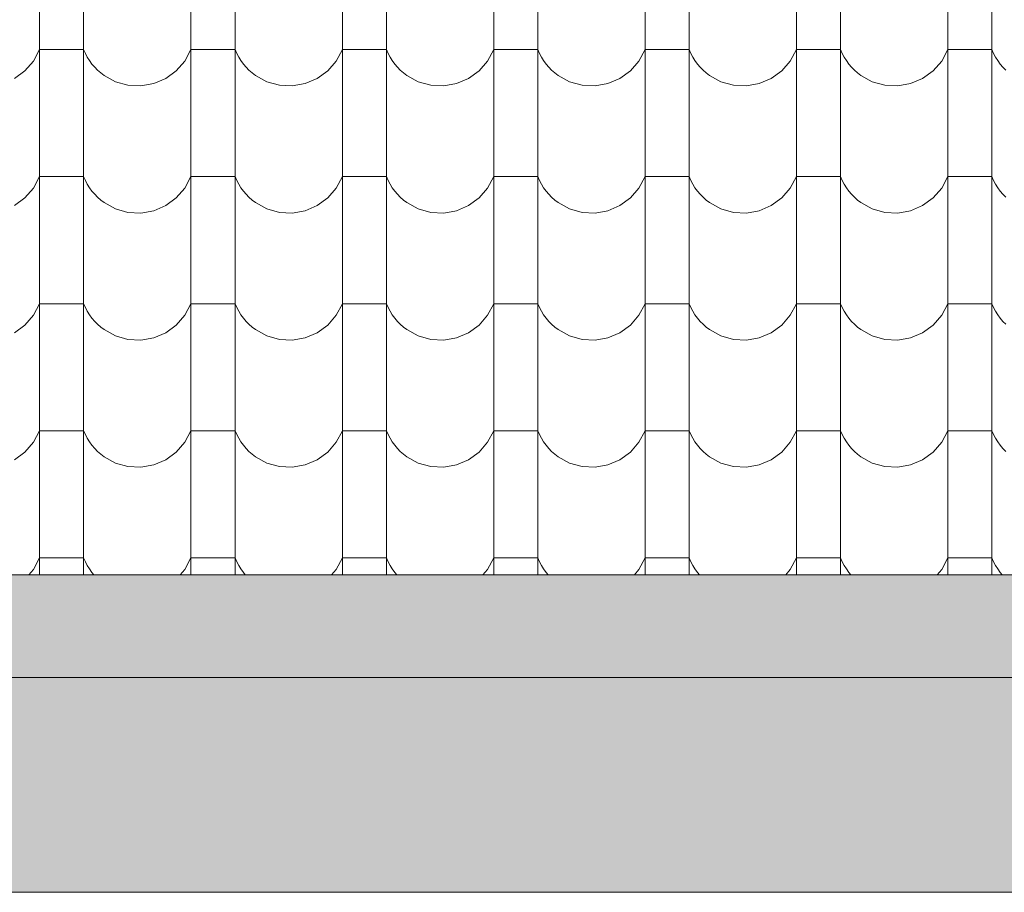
# Model space of a CAD drawing. Header units: millimetres. Extents: x -68772 to 137055, y -73300 to 19650.
# Tile 181 of 212: x 81665 to 83060, y -39255 to -38019. Entities that reach past the tile are written whole.
import ezdxf

# ---------------------------------------------------------------- set-up
doc = ezdxf.new("R2010")
doc.units = ezdxf.units.MM
doc.header["$MEASUREMENT"] = 0
doc.linetypes.add('Przerywana', pattern=[480, 240, -240])
for name, color, linetype, lineweight in [('Nowe_440-K Belki_Nr_pióra__1', 7, 'Continuous', 18), ('Nowe_810-G Ogólne_Nr_pióra__1', 7, 'Continuous', 18), ('Nowe_810-G Ogólne_Nr_pióra__22', 22, 'Continuous', 18), ('Nowe_810-G Ogólne_Nr_pióra__26', 13, 'Continuous', 18)]:
    doc.layers.add(name, color=color, linetype=linetype, lineweight=lineweight)

# ---------------------------------------------------------------- blocks, each defined once
blk = doc.blocks.new('*X46')
at = {"layer": 'Nowe_810-G Ogólne_Nr_pióra__26', "color": 13, "linetype": 'Continuous', "lineweight": 18}
for p, q in [((81693.3, -37990.5), (81693.3, -38170.6)), ((81755.7, -37990.5), (81755.7, -38170.6)), ((81907.8, -37990.5), (81907.8, -38170.6)), ((81970.2, -37990.5), (81970.2, -38170.6)), ((82122.3, -37990.5), (82122.3, -38170.6)), ((82184.7, -37990.5), (82184.7, -38170.6)), ((82336.8, -37990.5), (82336.8, -38170.6)), ((82399.2, -37990.5), (82399.2, -38170.6)), ((82551.3, -37990.5), (82551.3, -38170.6)), ((82613.7, -37990.5), (82613.7, -38170.6)), ((82765.8, -37990.5), (82765.8, -38170.6)), ((82828.2, -37990.5), (82828.2, -38170.6)), ((82980.3, -37990.5), (82980.3, -38170.6)), ((83042.7, -37990.5), (83042.7, -38170.6)), ((81684.6, -38077.1), (81693.3, -38060.8)), ((81724.5, -38060.8), (81693.3, -38060.8)), ((81755.7, -38060.8), (81724.5, -38060.8)), ((81755.7, -38060.8), (81758.1, -38066.2)), ((81899.1, -38077.1), (81907.8, -38060.8)), ((81939, -38060.8), (81907.8, -38060.8)), ((81970.2, -38060.8), (81939, -38060.8)), ((81970.2, -38060.8), (81972.6, -38066.2)), ((82113.6, -38077.1), (82122.3, -38060.8)), ((82153.5, -38060.8), (82122.3, -38060.8)), ((82184.7, -38060.8), (82153.5, -38060.8)), ((82184.7, -38060.8), (82187.1, -38066.2)), ((82328.1, -38077.1), (82336.8, -38060.8)), ((82368, -38060.8), (82336.8, -38060.8)), ((82399.2, -38060.8), (82368, -38060.8)), ((82399.2, -38060.8), (82401.6, -38066.2)), ((82542.6, -38077.1), (82551.3, -38060.8)), ((82582.5, -38060.8), (82551.3, -38060.8)), ((82613.7, -38060.8), (82582.5, -38060.8)), ((82613.7, -38060.8), (82616.1, -38066.2)), ((82757.1, -38077.1), (82765.8, -38060.8)), ((82797, -38060.8), (82765.8, -38060.8)), ((82828.2, -38060.8), (82797, -38060.8)), ((82828.2, -38060.8), (82830.6, -38066.2)), ((82971.6, -38077.1), (82980.3, -38060.8)), ((83011.5, -38060.8), (82980.3, -38060.8)), ((83042.7, -38060.8), (83011.5, -38060.8)), ((83042.7, -38060.8), (83045.1, -38066.2)), ((81672.5, -38091), (81684.6, -38077.1)), ((81758.1, -38066.2), (81760.9, -38071.5)), ((81760.9, -38071.5), (81764, -38076.5)), ((81764, -38076.5), (81767.5, -38081.3)), ((81887, -38091), (81899.1, -38077.1)), ((81972.6, -38066.2), (81975.4, -38071.5)), ((81975.4, -38071.5), (81978.5, -38076.5)), ((81978.5, -38076.5), (81982, -38081.3)), ((82101.5, -38091), (82113.6, -38077.1)), ((82187.1, -38066.2), (82189.9, -38071.5)), ((82189.9, -38071.5), (82193, -38076.5)), ((82193, -38076.5), (82196.5, -38081.3)), ((82316, -38091), (82328.1, -38077.1)), ((82401.6, -38066.2), (82404.4, -38071.5)), ((82404.4, -38071.5), (82407.5, -38076.5)), ((82407.5, -38076.5), (82411, -38081.3)), ((82530.5, -38091), (82542.6, -38077.1)), ((82616.1, -38066.2), (82618.9, -38071.5)), ((82618.9, -38071.5), (82622, -38076.5)), ((82622, -38076.5), (82625.5, -38081.3)), ((82745, -38091), (82757.1, -38077.1)), ((82830.6, -38066.2), (82833.4, -38071.5)), ((82833.4, -38071.5), (82836.5, -38076.5)), ((82836.5, -38076.5), (82840, -38081.3)), ((82959.5, -38091), (82971.6, -38077.1)), ((83045.1, -38066.2), (83047.9, -38071.5)), ((83047.9, -38071.5), (83051, -38076.5)), ((83051, -38076.5), (83054.5, -38081.3)), ((81657.6, -38101.9), (81672.5, -38091)), ((81767.5, -38081.3), (81771.3, -38085.8)), ((81771.3, -38085.8), (81775.4, -38090)), ((81775.4, -38090), (81779.9, -38093.9)), ((81872.1, -38101.9), (81887, -38091)), ((81982, -38081.3), (81985.8, -38085.8)), ((81985.8, -38085.8), (81989.9, -38090)), ((81989.9, -38090), (81994.4, -38093.9)), ((82086.6, -38101.9), (82101.5, -38091)), ((82196.5, -38081.3), (82200.3, -38085.8)), ((82200.3, -38085.8), (82204.4, -38090)), ((82204.4, -38090), (82208.9, -38093.9)), ((82301.1, -38101.9), (82316, -38091)), ((82411, -38081.3), (82414.8, -38085.8)), ((82414.8, -38085.8), (82418.9, -38090)), ((82418.9, -38090), (82423.4, -38093.9)), ((82515.6, -38101.9), (82530.5, -38091)), ((82625.5, -38081.3), (82629.3, -38085.8)), ((82629.3, -38085.8), (82633.4, -38090)), ((82633.4, -38090), (82637.9, -38093.9)), ((82730.1, -38101.9), (82745, -38091)), ((82840, -38081.3), (82843.8, -38085.8)), ((82843.8, -38085.8), (82847.9, -38090)), ((82847.9, -38090), (82852.4, -38093.9)), ((82944.6, -38101.9), (82959.5, -38091)), ((83054.5, -38081.3), (83058.3, -38085.8)), ((83058.3, -38085.8), (83062.4, -38090)), ((81779.9, -38093.9), (81784.6, -38097.5)), ((81784.6, -38097.5), (81800.8, -38106.4)), ((81855.1, -38109.1), (81872.1, -38101.9)), ((81994.4, -38093.9), (81999.1, -38097.5)), ((81999.1, -38097.5), (82015.3, -38106.4)), ((82069.6, -38109.1), (82086.6, -38101.9)), ((82208.9, -38093.9), (82213.6, -38097.5)), ((82213.6, -38097.5), (82229.8, -38106.4)), ((82284.1, -38109.1), (82301.1, -38101.9)), ((82423.4, -38093.9), (82428.1, -38097.5)), ((82428.1, -38097.5), (82444.3, -38106.4)), ((82498.6, -38109.1), (82515.6, -38101.9)), ((82637.9, -38093.9), (82642.6, -38097.5)), ((82642.6, -38097.5), (82658.8, -38106.4)), ((82713.1, -38109.1), (82730.1, -38101.9)), ((82852.4, -38093.9), (82857.1, -38097.5)), ((82857.1, -38097.5), (82873.3, -38106.4)), ((82927.6, -38109.1), (82944.6, -38101.9)), ((81800.8, -38106.4), (81818.5, -38111.4)), ((81818.5, -38111.4), (81836.9, -38112.4)), ((81836.9, -38112.4), (81855.1, -38109.1)), ((82015.3, -38106.4), (82033, -38111.4)), ((82033, -38111.4), (82051.4, -38112.4)), ((82051.4, -38112.4), (82069.6, -38109.1)), ((82229.8, -38106.4), (82247.5, -38111.4)), ((82247.5, -38111.4), (82265.9, -38112.4)), ((82265.9, -38112.4), (82284.1, -38109.1)), ((82444.3, -38106.4), (82462, -38111.4)), ((82462, -38111.4), (82480.4, -38112.4)), ((82480.4, -38112.4), (82498.6, -38109.1)), ((82658.8, -38106.4), (82676.5, -38111.4)), ((82676.5, -38111.4), (82694.9, -38112.4)), ((82694.9, -38112.4), (82713.1, -38109.1)), ((82873.3, -38106.4), (82891, -38111.4)), ((82891, -38111.4), (82909.4, -38112.4)), ((82909.4, -38112.4), (82927.6, -38109.1)), ((81693.3, -38170.6), (81693.3, -38350.6)), ((81755.7, -38170.6), (81755.7, -38350.6)), ((81907.8, -38170.6), (81907.8, -38350.6)), ((81970.2, -38170.6), (81970.2, -38350.6)), ((82122.3, -38170.6), (82122.3, -38350.6)), ((82184.7, -38170.6), (82184.7, -38350.6)), ((82336.8, -38170.6), (82336.8, -38350.6)), ((82399.2, -38170.6), (82399.2, -38350.6)), ((82551.3, -38170.6), (82551.3, -38350.6)), ((82613.7, -38170.6), (82613.7, -38350.6)), ((82765.8, -38170.6), (82765.8, -38350.6)), ((82828.2, -38170.6), (82828.2, -38350.6)), ((82980.3, -38170.6), (82980.3, -38350.6)), ((83042.7, -38170.6), (83042.7, -38350.6)), ((81684.6, -38257.1), (81693.3, -38240.8)), ((81724.5, -38240.8), (81693.3, -38240.8)), ((81755.7, -38240.8), (81724.5, -38240.8)), ((81755.7, -38240.8), (81758.1, -38246.3)), ((81899.1, -38257.1), (81907.8, -38240.8)), ((81939, -38240.8), (81907.8, -38240.8)), ((81970.2, -38240.8), (81939, -38240.8)), ((81970.2, -38240.8), (81972.6, -38246.3)), ((82113.6, -38257.1), (82122.3, -38240.8)), ((82153.5, -38240.8), (82122.3, -38240.8)), ((82184.7, -38240.8), (82153.5, -38240.8)), ((82184.7, -38240.8), (82187.1, -38246.3)), ((82328.1, -38257.1), (82336.8, -38240.8)), ((82368, -38240.8), (82336.8, -38240.8)), ((82399.2, -38240.8), (82368, -38240.8)), ((82399.2, -38240.8), (82401.6, -38246.3)), ((82542.6, -38257.1), (82551.3, -38240.8)), ((82582.5, -38240.8), (82551.3, -38240.8)), ((82613.7, -38240.8), (82582.5, -38240.8)), ((82613.7, -38240.8), (82616.1, -38246.3)), ((82757.1, -38257.1), (82765.8, -38240.8)), ((82797, -38240.8), (82765.8, -38240.8)), ((82828.2, -38240.8), (82797, -38240.8)), ((82828.2, -38240.8), (82830.6, -38246.3)), ((82971.6, -38257.1), (82980.3, -38240.8)), ((83011.5, -38240.8), (82980.3, -38240.8)), ((83042.7, -38240.8), (83011.5, -38240.8)), ((83042.7, -38240.8), (83045.1, -38246.3)), ((81672.5, -38271.1), (81684.6, -38257.1)), ((81758.1, -38246.3), (81760.9, -38251.5)), ((81760.9, -38251.5), (81764, -38256.5)), ((81764, -38256.5), (81767.5, -38261.3)), ((81887, -38271.1), (81899.1, -38257.1)), ((81972.6, -38246.3), (81975.4, -38251.5)), ((81975.4, -38251.5), (81978.5, -38256.5)), ((81978.5, -38256.5), (81982, -38261.3)), ((82101.5, -38271.1), (82113.6, -38257.1)), ((82187.1, -38246.3), (82189.9, -38251.5)), ((82189.9, -38251.5), (82193, -38256.5)), ((82193, -38256.5), (82196.5, -38261.3)), ((82316, -38271.1), (82328.1, -38257.1)), ((82401.6, -38246.3), (82404.4, -38251.5)), ((82404.4, -38251.5), (82407.5, -38256.5)), ((82407.5, -38256.5), (82411, -38261.3)), ((82530.5, -38271.1), (82542.6, -38257.1)), ((82616.1, -38246.3), (82618.9, -38251.5)), ((82618.9, -38251.5), (82622, -38256.5)), ((82622, -38256.5), (82625.5, -38261.3)), ((82745, -38271.1), (82757.1, -38257.1)), ((82830.6, -38246.3), (82833.4, -38251.5)), ((82833.4, -38251.5), (82836.5, -38256.5)), ((82836.5, -38256.5), (82840, -38261.3)), ((82959.5, -38271.1), (82971.6, -38257.1)), ((83045.1, -38246.3), (83047.9, -38251.5)), ((83047.9, -38251.5), (83051, -38256.5)), ((83051, -38256.5), (83054.5, -38261.3)), ((81657.6, -38281.9), (81672.5, -38271.1)), ((81767.5, -38261.3), (81771.3, -38265.8)), ((81771.3, -38265.8), (81775.4, -38270.1)), ((81775.4, -38270.1), (81779.9, -38274)), ((81872.1, -38281.9), (81887, -38271.1)), ((81982, -38261.3), (81985.8, -38265.8)), ((81985.8, -38265.8), (81989.9, -38270.1)), ((81989.9, -38270.1), (81994.4, -38274)), ((82086.6, -38281.9), (82101.5, -38271.1)), ((82196.5, -38261.3), (82200.3, -38265.8)), ((82200.3, -38265.8), (82204.4, -38270.1)), ((82204.4, -38270.1), (82208.9, -38274)), ((82301.1, -38281.9), (82316, -38271.1)), ((82411, -38261.3), (82414.8, -38265.8)), ((82414.8, -38265.8), (82418.9, -38270.1)), ((82418.9, -38270.1), (82423.4, -38274)), ((82515.6, -38281.9), (82530.5, -38271.1)), ((82625.5, -38261.3), (82629.3, -38265.8)), ((82629.3, -38265.8), (82633.4, -38270.1)), ((82633.4, -38270.1), (82637.9, -38274)), ((82730.1, -38281.9), (82745, -38271.1)), ((82840, -38261.3), (82843.8, -38265.8)), ((82843.8, -38265.8), (82847.9, -38270.1)), ((82847.9, -38270.1), (82852.4, -38274)), ((82944.6, -38281.9), (82959.5, -38271.1)), ((83054.5, -38261.3), (83058.3, -38265.8)), ((83058.3, -38265.8), (83062.4, -38270.1)), ((81779.9, -38274), (81784.6, -38277.6)), ((81784.6, -38277.6), (81800.8, -38286.5)), ((81800.8, -38286.5), (81818.5, -38291.5)), ((81855.1, -38289.2), (81872.1, -38281.9)), ((81994.4, -38274), (81999.1, -38277.6)), ((81999.1, -38277.6), (82015.3, -38286.5)), ((82015.3, -38286.5), (82033, -38291.5)), ((82069.6, -38289.2), (82086.6, -38281.9)), ((82208.9, -38274), (82213.6, -38277.6)), ((82213.6, -38277.6), (82229.8, -38286.5)), ((82229.8, -38286.5), (82247.5, -38291.5)), ((82284.1, -38289.2), (82301.1, -38281.9)), ((82423.4, -38274), (82428.1, -38277.6)), ((82428.1, -38277.6), (82444.3, -38286.5)), ((82444.3, -38286.5), (82462, -38291.5)), ((82498.6, -38289.2), (82515.6, -38281.9)), ((82637.9, -38274), (82642.6, -38277.6)), ((82642.6, -38277.6), (82658.8, -38286.5)), ((82658.8, -38286.5), (82676.5, -38291.5)), ((82713.1, -38289.2), (82730.1, -38281.9)), ((82852.4, -38274), (82857.1, -38277.6)), ((82857.1, -38277.6), (82873.3, -38286.5)), ((82873.3, -38286.5), (82891, -38291.5)), ((82927.6, -38289.2), (82944.6, -38281.9)), ((81818.5, -38291.5), (81836.9, -38292.4)), ((81836.9, -38292.4), (81855.1, -38289.2)), ((82033, -38291.5), (82051.4, -38292.4)), ((82051.4, -38292.4), (82069.6, -38289.2)), ((82247.5, -38291.5), (82265.9, -38292.4)), ((82265.9, -38292.4), (82284.1, -38289.2)), ((82462, -38291.5), (82480.4, -38292.4)), ((82480.4, -38292.4), (82498.6, -38289.2)), ((82676.5, -38291.5), (82694.9, -38292.4)), ((82694.9, -38292.4), (82713.1, -38289.2)), ((82891, -38291.5), (82909.4, -38292.4)), ((82909.4, -38292.4), (82927.6, -38289.2)), ((81693.3, -38350.6), (81693.3, -38530.7)), ((81755.7, -38350.6), (81755.7, -38530.7)), ((81907.8, -38350.6), (81907.8, -38530.7)), ((81970.2, -38350.6), (81970.2, -38530.7)), ((82122.3, -38350.6), (82122.3, -38530.7)), ((82184.7, -38350.6), (82184.7, -38530.7)), ((82336.8, -38350.6), (82336.8, -38530.7)), ((82399.2, -38350.6), (82399.2, -38530.7)), ((82551.3, -38350.6), (82551.3, -38530.7)), ((82613.7, -38350.6), (82613.7, -38530.7)), ((82765.8, -38350.6), (82765.8, -38530.7)), ((82828.2, -38350.6), (82828.2, -38530.7)), ((82980.3, -38350.6), (82980.3, -38530.7)), ((83042.7, -38350.6), (83042.7, -38530.7)), ((81684.6, -38437.2), (81693.3, -38420.9)), ((81724.5, -38420.9), (81693.3, -38420.9)), ((81755.7, -38420.9), (81724.5, -38420.9)), ((81755.7, -38420.9), (81758.1, -38426.3)), ((81758.1, -38426.3), (81760.9, -38431.6)), ((81899.1, -38437.2), (81907.8, -38420.9)), ((81939, -38420.9), (81907.8, -38420.9)), ((81970.2, -38420.9), (81939, -38420.9)), ((81970.2, -38420.9), (81972.6, -38426.3)), ((81972.6, -38426.3), (81975.4, -38431.6)), ((82113.6, -38437.2), (82122.3, -38420.9)), ((82153.5, -38420.9), (82122.3, -38420.9)), ((82184.7, -38420.9), (82153.5, -38420.9)), ((82184.7, -38420.9), (82187.1, -38426.3)), ((82187.1, -38426.3), (82189.9, -38431.6)), ((82328.1, -38437.2), (82336.8, -38420.9)), ((82368, -38420.9), (82336.8, -38420.9)), ((82399.2, -38420.9), (82368, -38420.9)), ((82399.2, -38420.9), (82401.6, -38426.3)), ((82401.6, -38426.3), (82404.4, -38431.6)), ((82542.6, -38437.2), (82551.3, -38420.9)), ((82582.5, -38420.9), (82551.3, -38420.9)), ((82613.7, -38420.9), (82582.5, -38420.9)), ((82613.7, -38420.9), (82616.1, -38426.3)), ((82616.1, -38426.3), (82618.9, -38431.6)), ((82757.1, -38437.2), (82765.8, -38420.9)), ((82797, -38420.9), (82765.8, -38420.9)), ((82828.2, -38420.9), (82797, -38420.9)), ((82828.2, -38420.9), (82830.6, -38426.3)), ((82830.6, -38426.3), (82833.4, -38431.6)), ((82971.6, -38437.2), (82980.3, -38420.9)), ((83011.5, -38420.9), (82980.3, -38420.9)), ((83042.7, -38420.9), (83011.5, -38420.9)), ((83042.7, -38420.9), (83045.1, -38426.3)), ((83045.1, -38426.3), (83047.9, -38431.6)), ((81672.5, -38451.1), (81684.6, -38437.2)), ((81760.9, -38431.6), (81764, -38436.6)), ((81764, -38436.6), (81767.5, -38441.4)), ((81887, -38451.1), (81899.1, -38437.2)), ((81975.4, -38431.6), (81978.5, -38436.6)), ((81978.5, -38436.6), (81982, -38441.4)), ((82101.5, -38451.1), (82113.6, -38437.2)), ((82189.9, -38431.6), (82193, -38436.6)), ((82193, -38436.6), (82196.5, -38441.4)), ((82316, -38451.1), (82328.1, -38437.2)), ((82404.4, -38431.6), (82407.5, -38436.6)), ((82407.5, -38436.6), (82411, -38441.4)), ((82530.5, -38451.1), (82542.6, -38437.2)), ((82618.9, -38431.6), (82622, -38436.6)), ((82622, -38436.6), (82625.5, -38441.4)), ((82745, -38451.1), (82757.1, -38437.2)), ((82833.4, -38431.6), (82836.5, -38436.6)), ((82836.5, -38436.6), (82840, -38441.4)), ((82959.5, -38451.1), (82971.6, -38437.2)), ((83047.9, -38431.6), (83051, -38436.6)), ((83051, -38436.6), (83054.5, -38441.4)), ((81657.6, -38462), (81672.5, -38451.1)), ((81767.5, -38441.4), (81771.3, -38445.9)), ((81771.3, -38445.9), (81775.4, -38450.1)), ((81775.4, -38450.1), (81779.9, -38454)), ((81779.9, -38454), (81784.6, -38457.6)), ((81872.1, -38462), (81887, -38451.1)), ((81982, -38441.4), (81985.8, -38445.9)), ((81985.8, -38445.9), (81989.9, -38450.1)), ((81989.9, -38450.1), (81994.4, -38454)), ((81994.4, -38454), (81999.1, -38457.6)), ((82086.6, -38462), (82101.5, -38451.1)), ((82196.5, -38441.4), (82200.3, -38445.9)), ((82200.3, -38445.9), (82204.4, -38450.1)), ((82204.4, -38450.1), (82208.9, -38454)), ((82208.9, -38454), (82213.6, -38457.6)), ((82301.1, -38462), (82316, -38451.1)), ((82411, -38441.4), (82414.8, -38445.9)), ((82414.8, -38445.9), (82418.9, -38450.1)), ((82418.9, -38450.1), (82423.4, -38454)), ((82423.4, -38454), (82428.1, -38457.6)), ((82515.6, -38462), (82530.5, -38451.1)), ((82625.5, -38441.4), (82629.3, -38445.9)), ((82629.3, -38445.9), (82633.4, -38450.1)), ((82633.4, -38450.1), (82637.9, -38454)), ((82637.9, -38454), (82642.6, -38457.6)), ((82730.1, -38462), (82745, -38451.1)), ((82840, -38441.4), (82843.8, -38445.9)), ((82843.8, -38445.9), (82847.9, -38450.1)), ((82847.9, -38450.1), (82852.4, -38454)), ((82852.4, -38454), (82857.1, -38457.6)), ((82944.6, -38462), (82959.5, -38451.1)), ((83054.5, -38441.4), (83058.3, -38445.9)), ((83058.3, -38445.9), (83062.4, -38450.1)), ((81784.6, -38457.6), (81800.8, -38466.5)), ((81800.8, -38466.5), (81818.5, -38471.5)), ((81855.1, -38469.2), (81872.1, -38462)), ((81999.1, -38457.6), (82015.3, -38466.5)), ((82015.3, -38466.5), (82033, -38471.5)), ((82069.6, -38469.2), (82086.6, -38462)), ((82213.6, -38457.6), (82229.8, -38466.5)), ((82229.8, -38466.5), (82247.5, -38471.5)), ((82284.1, -38469.2), (82301.1, -38462)), ((82428.1, -38457.6), (82444.3, -38466.5)), ((82444.3, -38466.5), (82462, -38471.5)), ((82498.6, -38469.2), (82515.6, -38462)), ((82642.6, -38457.6), (82658.8, -38466.5)), ((82658.8, -38466.5), (82676.5, -38471.5)), ((82713.1, -38469.2), (82730.1, -38462)), ((82857.1, -38457.6), (82873.3, -38466.5)), ((82873.3, -38466.5), (82891, -38471.5)), ((82927.6, -38469.2), (82944.6, -38462)), ((81818.5, -38471.5), (81836.9, -38472.5)), ((81836.9, -38472.5), (81855.1, -38469.2)), ((82033, -38471.5), (82051.4, -38472.5)), ((82051.4, -38472.5), (82069.6, -38469.2)), ((82247.5, -38471.5), (82265.9, -38472.5)), ((82265.9, -38472.5), (82284.1, -38469.2)), ((82462, -38471.5), (82480.4, -38472.5)), ((82480.4, -38472.5), (82498.6, -38469.2)), ((82676.5, -38471.5), (82694.9, -38472.5)), ((82694.9, -38472.5), (82713.1, -38469.2)), ((82891, -38471.5), (82909.4, -38472.5)), ((82909.4, -38472.5), (82927.6, -38469.2)), ((81693.3, -38530.7), (81693.3, -38710.8)), ((81755.7, -38530.7), (81755.7, -38710.8)), ((81907.8, -38530.7), (81907.8, -38710.8)), ((81970.2, -38530.7), (81970.2, -38710.8)), ((82122.3, -38530.7), (82122.3, -38710.8)), ((82184.7, -38530.7), (82184.7, -38710.8)), ((82336.8, -38530.7), (82336.8, -38710.8)), ((82399.2, -38530.7), (82399.2, -38710.8)), ((82551.3, -38530.7), (82551.3, -38710.8)), ((82613.7, -38530.7), (82613.7, -38710.8)), ((82765.8, -38530.7), (82765.8, -38710.8)), ((82828.2, -38530.7), (82828.2, -38710.8)), ((82980.3, -38530.7), (82980.3, -38710.8)), ((83042.7, -38530.7), (83042.7, -38710.8)), ((81684.6, -38617.2), (81693.3, -38600.9)), ((81724.5, -38600.9), (81693.3, -38600.9)), ((81755.7, -38600.9), (81724.5, -38600.9)), ((81755.7, -38600.9), (81758.1, -38606.4)), ((81758.1, -38606.4), (81760.9, -38611.6)), ((81899.1, -38617.2), (81907.8, -38600.9)), ((81939, -38600.9), (81907.8, -38600.9)), ((81970.2, -38600.9), (81939, -38600.9)), ((81970.2, -38600.9), (81972.6, -38606.4)), ((81972.6, -38606.4), (81975.4, -38611.6)), ((82113.6, -38617.2), (82122.3, -38600.9)), ((82153.5, -38600.9), (82122.3, -38600.9)), ((82184.7, -38600.9), (82153.5, -38600.9)), ((82184.7, -38600.9), (82187.1, -38606.4)), ((82187.1, -38606.4), (82189.9, -38611.6)), ((82328.1, -38617.2), (82336.8, -38600.9)), ((82368, -38600.9), (82336.8, -38600.9)), ((82399.2, -38600.9), (82368, -38600.9)), ((82399.2, -38600.9), (82401.6, -38606.4)), ((82401.6, -38606.4), (82404.4, -38611.6)), ((82542.6, -38617.2), (82551.3, -38600.9)), ((82582.5, -38600.9), (82551.3, -38600.9)), ((82613.7, -38600.9), (82582.5, -38600.9)), ((82613.7, -38600.9), (82616.1, -38606.4)), ((82616.1, -38606.4), (82618.9, -38611.6)), ((82757.1, -38617.2), (82765.8, -38600.9)), ((82797, -38600.9), (82765.8, -38600.9)), ((82828.2, -38600.9), (82797, -38600.9)), ((82828.2, -38600.9), (82830.6, -38606.4)), ((82830.6, -38606.4), (82833.4, -38611.6)), ((82971.6, -38617.2), (82980.3, -38600.9)), ((83011.5, -38600.9), (82980.3, -38600.9)), ((83042.7, -38600.9), (83011.5, -38600.9)), ((83042.7, -38600.9), (83045.1, -38606.4)), ((83045.1, -38606.4), (83047.9, -38611.6)), ((81672.5, -38631.2), (81684.6, -38617.2)), ((81760.9, -38611.6), (81764, -38616.6)), ((81764, -38616.6), (81767.5, -38621.4)), ((81767.5, -38621.4), (81771.3, -38625.9)), ((81887, -38631.2), (81899.1, -38617.2)), ((81975.4, -38611.6), (81978.5, -38616.6)), ((81978.5, -38616.6), (81982, -38621.4)), ((81982, -38621.4), (81985.8, -38625.9)), ((82101.5, -38631.2), (82113.6, -38617.2)), ((82189.9, -38611.6), (82193, -38616.6)), ((82193, -38616.6), (82196.5, -38621.4)), ((82196.5, -38621.4), (82200.3, -38625.9)), ((82316, -38631.2), (82328.1, -38617.2)), ((82404.4, -38611.6), (82407.5, -38616.6)), ((82407.5, -38616.6), (82411, -38621.4)), ((82411, -38621.4), (82414.8, -38625.9)), ((82530.5, -38631.2), (82542.6, -38617.2)), ((82618.9, -38611.6), (82622, -38616.6)), ((82622, -38616.6), (82625.5, -38621.4)), ((82625.5, -38621.4), (82629.3, -38625.9)), ((82745, -38631.2), (82757.1, -38617.2)), ((82833.4, -38611.6), (82836.5, -38616.6)), ((82836.5, -38616.6), (82840, -38621.4)), ((82840, -38621.4), (82843.8, -38625.9)), ((82959.5, -38631.2), (82971.6, -38617.2)), ((83047.9, -38611.6), (83051, -38616.6)), ((83051, -38616.6), (83054.5, -38621.4)), ((83054.5, -38621.4), (83058.3, -38625.9)), ((81657.6, -38642), (81672.5, -38631.2)), ((81771.3, -38625.9), (81775.4, -38630.2)), ((81775.4, -38630.2), (81779.9, -38634.1)), ((81779.9, -38634.1), (81784.6, -38637.7)), ((81872.1, -38642), (81887, -38631.2)), ((81985.8, -38625.9), (81989.9, -38630.2)), ((81989.9, -38630.2), (81994.4, -38634.1)), ((81994.4, -38634.1), (81999.1, -38637.7)), ((82086.6, -38642), (82101.5, -38631.2)), ((82200.3, -38625.9), (82204.4, -38630.2)), ((82204.4, -38630.2), (82208.9, -38634.1)), ((82208.9, -38634.1), (82213.6, -38637.7)), ((82301.1, -38642), (82316, -38631.2)), ((82414.8, -38625.9), (82418.9, -38630.2)), ((82418.9, -38630.2), (82423.4, -38634.1)), ((82423.4, -38634.1), (82428.1, -38637.7)), ((82515.6, -38642), (82530.5, -38631.2)), ((82629.3, -38625.9), (82633.4, -38630.2)), ((82633.4, -38630.2), (82637.9, -38634.1)), ((82637.9, -38634.1), (82642.6, -38637.7)), ((82730.1, -38642), (82745, -38631.2)), ((82843.8, -38625.9), (82847.9, -38630.2)), ((82847.9, -38630.2), (82852.4, -38634.1)), ((82852.4, -38634.1), (82857.1, -38637.7)), ((82944.6, -38642), (82959.5, -38631.2)), ((83058.3, -38625.9), (83062.4, -38630.2)), ((81784.6, -38637.7), (81800.8, -38646.6)), ((81800.8, -38646.6), (81818.5, -38651.6)), ((81836.9, -38652.5), (81855.1, -38649.3)), ((81855.1, -38649.3), (81872.1, -38642)), ((81999.1, -38637.7), (82015.3, -38646.6)), ((82015.3, -38646.6), (82033, -38651.6)), ((82051.4, -38652.5), (82069.6, -38649.3)), ((82069.6, -38649.3), (82086.6, -38642)), ((82213.6, -38637.7), (82229.8, -38646.6)), ((82229.8, -38646.6), (82247.5, -38651.6)), ((82265.9, -38652.5), (82284.1, -38649.3)), ((82284.1, -38649.3), (82301.1, -38642)), ((82428.1, -38637.7), (82444.3, -38646.6)), ((82444.3, -38646.6), (82462, -38651.6)), ((82480.4, -38652.5), (82498.6, -38649.3)), ((82498.6, -38649.3), (82515.6, -38642)), ((82642.6, -38637.7), (82658.8, -38646.6)), ((82658.8, -38646.6), (82676.5, -38651.6)), ((82694.9, -38652.5), (82713.1, -38649.3)), ((82713.1, -38649.3), (82730.1, -38642)), ((82857.1, -38637.7), (82873.3, -38646.6)), ((82873.3, -38646.6), (82891, -38651.6)), ((82909.4, -38652.5), (82927.6, -38649.3)), ((82927.6, -38649.3), (82944.6, -38642)), ((81818.5, -38651.6), (81836.9, -38652.5)), ((82033, -38651.6), (82051.4, -38652.5)), ((82247.5, -38651.6), (82265.9, -38652.5)), ((82462, -38651.6), (82480.4, -38652.5)), ((82676.5, -38651.6), (82694.9, -38652.5)), ((82891, -38651.6), (82909.4, -38652.5)), ((81693.3, -38710.8), (81693.3, -38804.8)), ((81755.7, -38710.8), (81755.7, -38804.8)), ((81907.8, -38710.8), (81907.8, -38804.8)), ((81970.2, -38710.8), (81970.2, -38804.8)), ((82122.3, -38710.8), (82122.3, -38804.8)), ((82184.7, -38710.8), (82184.7, -38804.8)), ((82336.8, -38710.8), (82336.8, -38804.8)), ((82399.2, -38710.8), (82399.2, -38804.8)), ((82551.3, -38710.8), (82551.3, -38804.8)), ((82613.7, -38710.8), (82613.7, -38804.8)), ((82765.8, -38710.8), (82765.8, -38804.8)), ((82828.2, -38710.8), (82828.2, -38804.8)), ((82980.3, -38710.8), (82980.3, -38804.8)), ((83042.7, -38710.8), (83042.7, -38804.8)), ((81684.6, -38797.3), (81693.3, -38781)), ((81724.5, -38781), (81693.3, -38781)), ((81755.7, -38781), (81724.5, -38781)), ((81755.7, -38781), (81758.1, -38786.4)), ((81758.1, -38786.4), (81760.9, -38791.7)), ((81899.1, -38797.3), (81907.8, -38781)), ((81939, -38781), (81907.8, -38781)), ((81970.2, -38781), (81939, -38781)), ((81970.2, -38781), (81972.6, -38786.4)), ((81972.6, -38786.4), (81975.4, -38791.7)), ((82113.6, -38797.3), (82122.3, -38781)), ((82153.5, -38781), (82122.3, -38781)), ((82184.7, -38781), (82153.5, -38781)), ((82184.7, -38781), (82187.1, -38786.4)), ((82187.1, -38786.4), (82189.9, -38791.7)), ((82328.1, -38797.3), (82336.8, -38781)), ((82368, -38781), (82336.8, -38781)), ((82399.2, -38781), (82368, -38781)), ((82399.2, -38781), (82401.6, -38786.4)), ((82401.6, -38786.4), (82404.4, -38791.7)), ((82542.6, -38797.3), (82551.3, -38781)), ((82582.5, -38781), (82551.3, -38781)), ((82613.7, -38781), (82582.5, -38781)), ((82613.7, -38781), (82616.1, -38786.4)), ((82616.1, -38786.4), (82618.9, -38791.7)), ((82757.1, -38797.3), (82765.8, -38781)), ((82797, -38781), (82765.8, -38781)), ((82828.2, -38781), (82797, -38781)), ((82828.2, -38781), (82830.6, -38786.4)), ((82830.6, -38786.4), (82833.4, -38791.7)), ((82971.6, -38797.3), (82980.3, -38781)), ((83011.5, -38781), (82980.3, -38781)), ((83042.7, -38781), (83011.5, -38781)), ((83042.7, -38781), (83045.1, -38786.4)), ((83045.1, -38786.4), (83047.9, -38791.7)), ((81678.1, -38804.8), (81684.6, -38797.3)), ((81760.9, -38791.7), (81764, -38796.7)), ((81764, -38796.7), (81767.5, -38801.5)), ((81767.5, -38801.5), (81770.3, -38804.8)), ((81892.6, -38804.8), (81899.1, -38797.3)), ((81975.4, -38791.7), (81978.5, -38796.7)), ((81978.5, -38796.7), (81982, -38801.5)), ((81982, -38801.5), (81984.8, -38804.8)), ((82107.1, -38804.8), (82113.6, -38797.3)), ((82189.9, -38791.7), (82193, -38796.7)), ((82193, -38796.7), (82196.5, -38801.5)), ((82196.5, -38801.5), (82199.3, -38804.8)), ((82321.6, -38804.8), (82328.1, -38797.3)), ((82404.4, -38791.7), (82407.5, -38796.7)), ((82407.5, -38796.7), (82411, -38801.5)), ((82411, -38801.5), (82413.8, -38804.8)), ((82536.1, -38804.8), (82542.6, -38797.3)), ((82618.9, -38791.7), (82622, -38796.7)), ((82622, -38796.7), (82625.5, -38801.5)), ((82625.5, -38801.5), (82628.3, -38804.8)), ((82750.6, -38804.8), (82757.1, -38797.3)), ((82833.4, -38791.7), (82836.5, -38796.7)), ((82836.5, -38796.7), (82840, -38801.5)), ((82840, -38801.5), (82842.8, -38804.8)), ((82965.1, -38804.8), (82971.6, -38797.3)), ((83047.9, -38791.7), (83051, -38796.7)), ((83051, -38796.7), (83054.5, -38801.5)), ((83054.5, -38801.5), (83057.3, -38804.8))]:
    blk.add_line(p, q, dxfattribs=at)
blk = doc.blocks.new('Wypełnienie_1', base_point=(0, 2000))
at = {"layer": 'Nowe_810-G Ogólne_Nr_pióra__1', "color": 7, "linetype": 'Continuous', "lineweight": 18}
blk.add_line((89655.6, -38804.8), (67404.2, -38804.8), dxfattribs=at)
at = {"layer": 'Nowe_810-G Ogólne_Nr_pióra__26', "color": 13, "linetype": 'Continuous', "lineweight": 18}
blk.add_blockref('*X46', (0, 0), dxfattribs=at)

msp = doc.modelspace()

# ---------------------------------------------------------------- hatches: boundary and pattern name
at = {"layer": 'Nowe_810-G Ogólne_Nr_pióra__22', "linetype": 'Continuous', "lineweight": 18}
msp.add_hatch(color=22, dxfattribs=at).paths.add_polyline_path([(67346.3, -39254.8), (67353.6, -38804.8), (89655.6, -38804.8), (89655.6, -39254.8)])

# ---------------------------------------------------------------- linework, layer by layer
at = {"layer": 'Nowe_440-K Belki_Nr_pióra__1', "color": 7, "linetype": 'Continuous', "lineweight": 18}
for p, q in [((89655.6, -38804.8), (67346.3, -38804.8)), ((89655.6, -38950.5), (67346.3, -38950.5)), ((89655.6, -39254.8), (67346.3, -39254.8))]:
    msp.add_line(p, q, dxfattribs=at)
at = {"layer": 'Nowe_810-G Ogólne_Nr_pióra__1', "color": 7, "linetype": 'Przerywana', "lineweight": 18, "flags": 128}
msp.add_lwpolyline([(67346.3, -39254.8), (67353.6, -38804.8), (89655.6, -38804.8), (89655.6, -39254.8)], close=True, dxfattribs=at)

# ---------------------------------------------------------------- block references
at = {"layer": 'Nowe_810-G Ogólne_Nr_pióra__26', "color": 13, "linetype": 'Continuous', "lineweight": 18}
msp.add_blockref('Wypełnienie_1', (0, 2000), dxfattribs=at)

doc.saveas('drawing.dxf')
